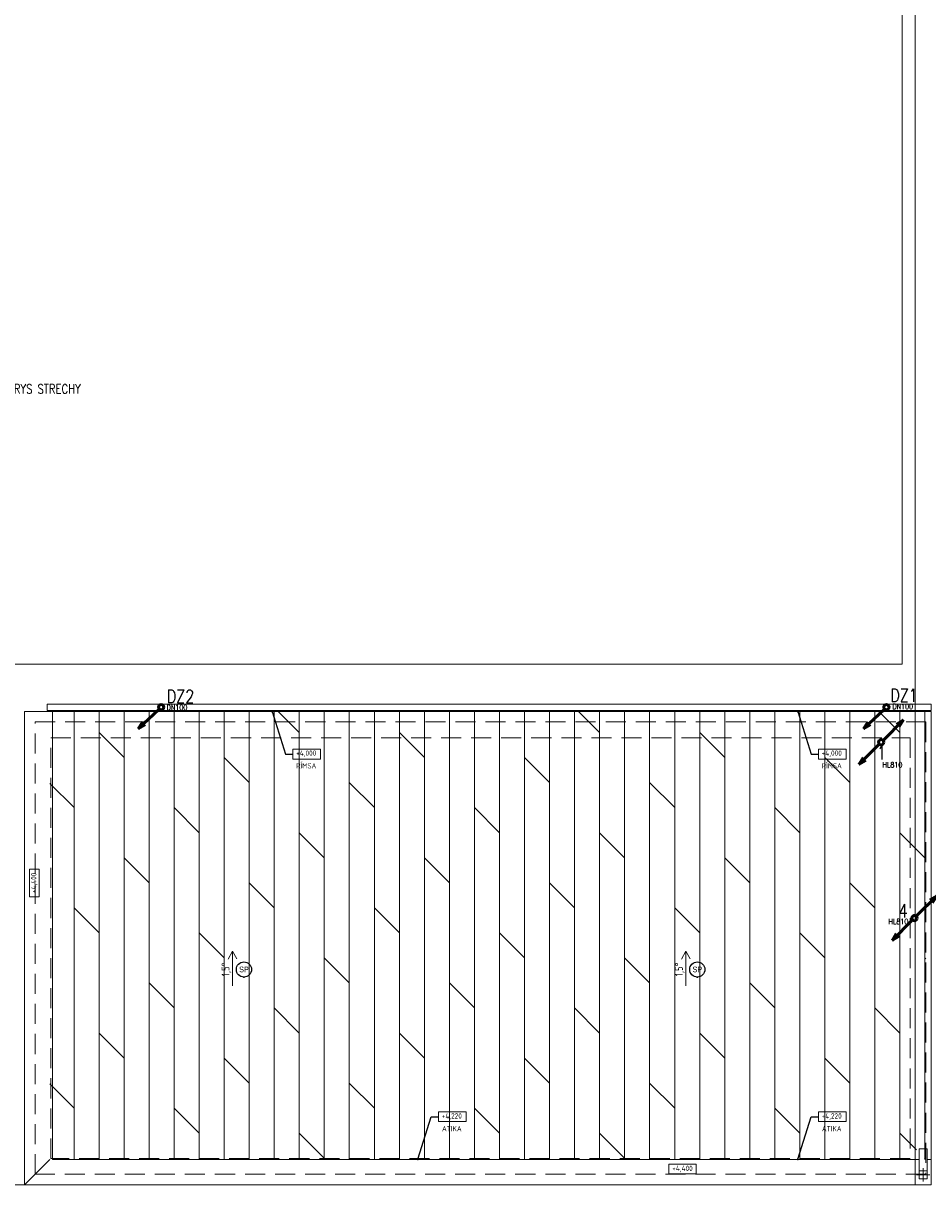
# Model space of a CAD drawing. Header units: millimetres. Extents: x 371321 to 690386, y -299082 to -101508.
# Tile 6 of 38: x 439941 to 457154, y -275937 to -253849. Entities that reach past the tile are written whole.
import ezdxf
from ezdxf.enums import TextEntityAlignment as Align

# ---------------------------------------------------------------- set-up
doc = ezdxf.new("R2010")
doc.units = ezdxf.units.MM
doc.header["$LTSCALE"] = 10
doc.header["$MEASUREMENT"] = 0
doc.linetypes.add('DASHED', pattern=[19.05, 12.7, -6.35])
for name, color, linetype, lineweight in [('DAZDOVA KANALIZACIA', 30, 'ST_KANAL_DEST_PLNA', 50), ('K-koty plavaky', 42, 'Continuous', 9), ('ZTI-kan_st_splaskova', 12, 'Continuous', 50), ('ZTI-st_popis', 5, 'Continuous', 30)]:
    doc.layers.add(name, color=color, linetype=linetype, lineweight=lineweight)
doc.layers.add('Z-k-st_splaskova-popis', color=7, linetype='Continuous')
doc.styles.add('ARIAL', font='arial.ttf')
doc.styles.add('ISO CP_50', font='isocp.shx', dxfattribs={"width": 0.9, "height": 100})
doc.styles.add('ISO_CP_50', font='isocp.shx', dxfattribs={"width": 0.9, "height": 100})
doc.styles.add('ISOCP', font='isocp.shx', dxfattribs={"width": 0.9})
doc.styles.add('KOTA', font='isocp.shx', dxfattribs={"width": 0.8})
doc.styles.add('ROMANS', font='arial.ttf', dxfattribs={"width": 0.8})
doc.styles.get("Standard").update_dxf_attribs({"font": 'simplex.shx', "width": 0.8})
doc.linetypes.add('ST_KANAL_DEST_PLNA', pattern='A,136,-20,34,[23,st.shx,S=10,R=0,X=0,Y=0],16,[2,st.shx,S=10,R=0,X=0,Y=0],-25', length=231)
doc.dimstyles.new('M1-50', dxfattribs={"dimscale": 50, "dimtxt": 1.8, "dimasz": 1.3, "dimexe": 0.5, "dimexo": 2, "dimgap": 0.3, "dimtad": 1, "dimdec": 0, "dimzin": 0, "dimdsep": 46, "dimtxsty": 'KOTA', "dimblk1": 'OBLIQUE', "dimblk2": 'OBLIQUE', "dimsah": 1, "dimcen": 1, "dimdle": 0.5, "dimclrd": 256, "dimclre": 256, "dimclrt": 256, "dimadec": 0, "dimazin": 0, "dimtfac": 1, "dimtdec": 0, "dimtmove": 1, "dimatfit": 3, "dimldrblk": 'OBLIQUE', "dimfxl": 4, "dimfxlon": 1, "dimtvp": 1, "dimtfill": 1, "dimtolj": 1, "dimtzin": 0, "dimarcsym": 0})

# ---------------------------------------------------------------- blocks, each defined once
blk = doc.blocks.new('plavaky_atika')
at = {"layer": 'K-koty plavaky', "color": 3, "linetype": 'Continuous'}
blk.add_lwpolyline([(-350, 0), (350, 0), (350, 250), (-350, 250)], close=True, dxfattribs=at)
at = {"layer": 'K-koty plavaky', "color": 0, "style": 'ARIAL'}
for tag, height, p in [('ATIKA', 120, (-15, 375)), ('NV.', 140, (-15, 125))]:
    blk.add_attdef(tag, text='', height=height, dxfattribs=at).set_placement(p, align=Align.MIDDLE_CENTER)
blk = doc.blocks.new('_Oblique')
at = {"color": 0, "linetype": 'ByBlock', "lineweight": -2}
blk.add_line((-0.5, -0.5), (0.5, 0.5), dxfattribs=at)
blk = doc.blocks.new('*U51')
blk.add_line((0, 0), (0, 0.05))
at = {"const_width": 0.5}
blk.add_lwpolyline([(-0.25, 0, 1), (0.25, 0, 1)], format="xyb", close=True, dxfattribs=at)
blk.add_circle((0, 4.04), 3.99)
at = {"style": 'ROMANS', "width": 0.8}
blk.add_attdef('.', text='', height=3, dxfattribs=at).set_placement((0, 4.04), align=Align.MIDDLE_CENTER)
blk = doc.blocks.new('*U120')
at = {"color": 0, "linetype": 'ByBlock', "lineweight": -2}
for p, q in [((35.36, 35.36), (424.26, 424.26)), ((424.26, 424.26), (291.68, 344.71)), ((344.71, 291.68), (424.26, 424.26)), ((-35.36, -35.36), (-424.26, -424.26)), ((-424.26, -424.26), (-344.71, -291.68)), ((-291.68, -344.71), (-424.26, -424.26))]:
    blk.add_line(p, q, dxfattribs=at)
blk.add_circle((0, 0), 50, dxfattribs=at)
blk = doc.blocks.new('*U126')
at = {"color": 0, "linetype": 'ByBlock', "lineweight": -2}
for p, q in [((35.36, 35.36), (424.26, 424.26)), ((424.26, 424.26), (291.68, 344.71)), ((344.71, 291.68), (424.26, 424.26)), ((-35.36, -35.36), (-424.26, -424.26)), ((-424.26, -424.26), (-344.71, -291.68)), ((-291.68, -344.71), (-424.26, -424.26))]:
    blk.add_line(p, q, dxfattribs=at)
blk.add_circle((0, 0), 50, dxfattribs=at)
blk = doc.blocks.new('*U142')
at = {"color": 0, "linetype": 'ByBlock', "lineweight": -2}
for p, q in [((-35.36, -35.36), (-424.26, -424.26)), ((-424.26, -424.26), (-344.71, -291.68)), ((-291.68, -344.71), (-424.26, -424.26))]:
    blk.add_line(p, q, dxfattribs=at)
blk.add_circle((0, 0), 50, dxfattribs=at)
blk = doc.blocks.new('zw$2A7A')
at = {"lineweight": 0}
h = blk.add_hatch(dxfattribs=at)
h.set_pattern_fill('DOLMIT', color=252, scale=75, angle=90)
h.set_pattern_definition([(90, (-333475.4, 185576.9), (-476.25, 3e-14), []), (135, (-333475.4, 185576.9), (-952.4994, -952.4994), [673.519, -1347.0384])])
h.paths.add_polyline_path([(18890, 1830), (18890, 2030), (19040, 2030), (19040, 1830), (19065, 1830), (19065, 10350), (2395, 10350), (2395, 1830)])
at = {"color": 252, "lineweight": 0}
for p, q in [((1915, 1350), (2395, 1830)), ((19015, 1663), (19015, 1413)), ((1915, 1350), (0, 1350)), ((18890, 1538), (19140, 1538))]:
    blk.add_line(p, q, dxfattribs=at)
for points in [[(19165, 1350), (18865, 1350), (18865, 27400)], [(1015, 11250), (18615, 11250), (18615, 26900), (11390, 26900)], [(18940, 1830), (2445, 1830), (2445, 10350), (19165, 10349), (19165, 1829), (19090, 1830)]]:
    blk.add_lwpolyline(points, dxfattribs=at)
for points in [[(2345, 10490), (19165, 10490), (19165, 10370), (2345, 10370)], [(1915, 10350), (19165, 10350), (19165, 1350), (1915, 1350)], [(18940, 1613), (19090, 1613), (19090, 2030), (18940, 2030)], [(19090, 1613), (19090, 1463), (18940, 1463), (18940, 1613)]]:
    blk.add_lwpolyline(points, close=True, dxfattribs=at)
at = {"color": 252, "linetype": 'DASHED', "lineweight": 0, "ltscale": 3}
for points in [[(19065, 1550), (2115, 1550), (2115, 10150), (19065, 10150)], [(18765, 1850), (2415, 1850), (2415, 9850), (18765, 9850)]]:
    blk.add_lwpolyline(points, close=True, dxfattribs=at)
at = {"color": 252, "lineweight": 0, "ltscale": 10}
blk.add_lwpolyline([(2008, 6828), (2008, 7353), (2195, 7353), (2195, 6828)], close=True, dxfattribs=at)
at = {"color": 252, "lineweight": 0, "elevation": -50}
for points in [[(5870, 5794), (5870, 5130), (5870, 5794), (5789, 5642), (5870, 5794), (5953, 5643)], [(14498, 5794), (14498, 5130), (14498, 5794), (14417, 5642), (14498, 5794), (14581, 5643)]]:
    blk.add_lwpolyline(points, dxfattribs=at)
at = {"color": 252, "lineweight": 0, "ltscale": 10, "elevation": -50}
blk.add_lwpolyline([(14173, 1744), (14698, 1744), (14698, 1556), (14173, 1556)], close=True, dxfattribs=at)
at = {"color": 252, "lineweight": 0}
for centre in [(4515, 10430), (18315, 10430)]:
    blk.add_circle(centre, 60, dxfattribs=at)
ref = blk.add_blockref('plavaky_atika', (7286, 9632), dxfattribs=dict(at, xscale=-0.75, yscale=0.75, zscale=0.75, rotation=180))
ref.add_attrib('NV.', '+4,000', dxfattribs={"color": 0, "height": 100, "style": 'ISO_CP_50', "width": 0.9}).set_placement((7276, 9558), align=Align.MIDDLE_CENTER)
ref.add_attrib('ATIKA', 'RÍMSA', dxfattribs={"layer": 'K-koty plavaky', "color": 0, "height": 100, "style": 'ISO_CP_50', "width": 0.9}).set_placement((7276, 9316), align=Align.MIDDLE_CENTER)
ref = blk.add_blockref('plavaky_atika', (17286, 9632), dxfattribs=dict(at, xscale=-0.75, yscale=0.75, zscale=0.75, rotation=180))
ref.add_attrib('NV.', '+4,000', dxfattribs={"color": 0, "height": 100, "style": 'ISO_CP_50', "width": 0.9}).set_placement((17276, 9558), align=Align.MIDDLE_CENTER)
ref.add_attrib('ATIKA', 'RÍMSA', dxfattribs={"layer": 'K-koty plavaky', "color": 0, "height": 100, "style": 'ISO_CP_50', "width": 0.9}).set_placement((17276, 9316), align=Align.MIDDLE_CENTER)
at = {"color": 252, "lineweight": 0, "xscale": 36.0943247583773, "yscale": 36.0943247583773, "zscale": 36.0943247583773}
for p in [(6090, 5298, -50), (14717, 5298, -50)]:
    blk.add_blockref('*U51', p, dxfattribs=at).add_auto_attribs({'.': 'SP'})
at = {"color": 252, "lineweight": 0}
ref = blk.add_blockref('plavaky_atika', (10057, 2737, -50), dxfattribs=dict(at, xscale=-0.75, yscale=0.75, zscale=0.75, rotation=180))
ref.add_attrib('NV.', '+4,220', dxfattribs={"color": 0, "height": 100, "style": 'ISO_CP_50', "width": 0.9}).set_placement((10046, 2658, -50), align=Align.MIDDLE_CENTER)
ref.add_attrib('ATIKA', 'ATIKA', dxfattribs={"layer": 'K-koty plavaky', "color": 0, "height": 100, "style": 'ISO_CP_50', "width": 0.9}).set_placement((10046, 2416, -50), align=Align.MIDDLE_CENTER)
ref = blk.add_blockref('plavaky_atika', (17286, 2737, -50), dxfattribs=dict(at, xscale=-0.75, yscale=0.75, zscale=0.75, rotation=180))
ref.add_attrib('NV.', '+4,220', dxfattribs={"color": 0, "height": 100, "style": 'ISO_CP_50', "width": 0.9}).set_placement((17275, 2658, -50), align=Align.MIDDLE_CENTER)
ref.add_attrib('ATIKA', 'ATIKA', dxfattribs={"layer": 'K-koty plavaky', "color": 0, "height": 100, "style": 'ISO_CP_50', "width": 0.9}).set_placement((17275, 2416, -50), align=Align.MIDDLE_CENTER)
at = {"color": 252, "lineweight": 0, "ltscale": 10, "insert": (2101, 7090), "char_height": 100, "attachment_point": 5, "rotation": 90, "style": 'ISOCP'}
blk.add_mtext_dynamic_manual_height_columns('\\pxqc;+4,400', width=525, gutter_width=500, heights=[0], dxfattribs=at)
at = {"color": 252, "lineweight": 0, "char_height": 150, "attachment_point": 5, "rotation": 90, "style": 'ISO CP_50'}
for insert in [(5757, 5443, -50), (14385, 5443, -50)]:
    blk.add_mtext('1,5°', dxfattribs=dict(at, insert=insert))
at = {"color": 252, "lineweight": 0, "ltscale": 10, "insert": (14436, 1650, -50), "char_height": 100, "attachment_point": 5, "style": 'ISOCP'}
blk.add_mtext_dynamic_manual_height_columns('\\pxqc;+4,400', width=525, gutter_width=500, heights=[0], dxfattribs=at)
at = {"color": 252, "lineweight": 0}
for points in [[(6630, 10347), (6884, 9538), (7024, 9538)], [(16630, 10347), (16884, 9538), (17024, 9538)], [(9400, 1834, -50), (9655, 2643, -50), (9794, 2643, -50)], [(16630, 1834, -50), (16884, 2643, -50), (17023, 2643, -50)]]:
    blk.add_leader(points, dimstyle='M1-50', override={"dimasz": 0.8, "dimgap": 0.3, "dimtad": 0, "dimclrd": 256, "dimldrblk": 'Dot', "dimfxl": 3, "dimarcsym": 2}, dxfattribs=at)

msp = doc.modelspace()

# ---------------------------------------------------------------- block references
msp.add_blockref('zw$2A7A', (438051, -277286))
at = {"layer": 'DAZDOVA KANALIZACIA', "rotation": 358.32818468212}
for p in [(442566, -266855), (456366, -266855)]:
    msp.add_blockref('*U142', p, dxfattribs=at)
at = {"layer": 'ZTI-kan_st_splaskova', "rotation": 360}
for name, p in [('*U120', (456267, -267522)), ('*U126', (456900, -270865))]:
    msp.add_blockref(name, p, dxfattribs=at)

# ---------------------------------------------------------------- texts
at = {"color": 5, "width": 0.8}
msp.add_text('PODORYS STRECHY', height=175, dxfattribs=at).set_placement((441035, -260889), align=Align.RIGHT)
at = {"layer": 'DAZDOVA KANALIZACIA', "width": 0.8}
for s, p in [('DZ2', (442934, -266649)), ('DZ1', (456701, -266630))]:
    msp.add_text(s, height=250, dxfattribs=at).set_placement(p, align=Align.MIDDLE_CENTER)
at = {"layer": 'Z-k-st_splaskova-popis', "color": 5, "width": 0.8}
for s, p in [('DN100', (442672, -266911)), ('DN100', (456482, -266892)), ('HL810', (456292, -268000)), ('HL810', (456407, -270982))]:
    msp.add_text(s, height=100, dxfattribs=at).set_placement(p)
at = {"layer": 'ZTI-st_popis', "width": 0.8}
for s, p in [('1', (456273, -267724)), ('4', (456684, -270728))]:
    msp.add_text(s, height=250, dxfattribs=at).set_placement(p, align=Align.MIDDLE_CENTER)

doc.saveas('drawing.dxf')
